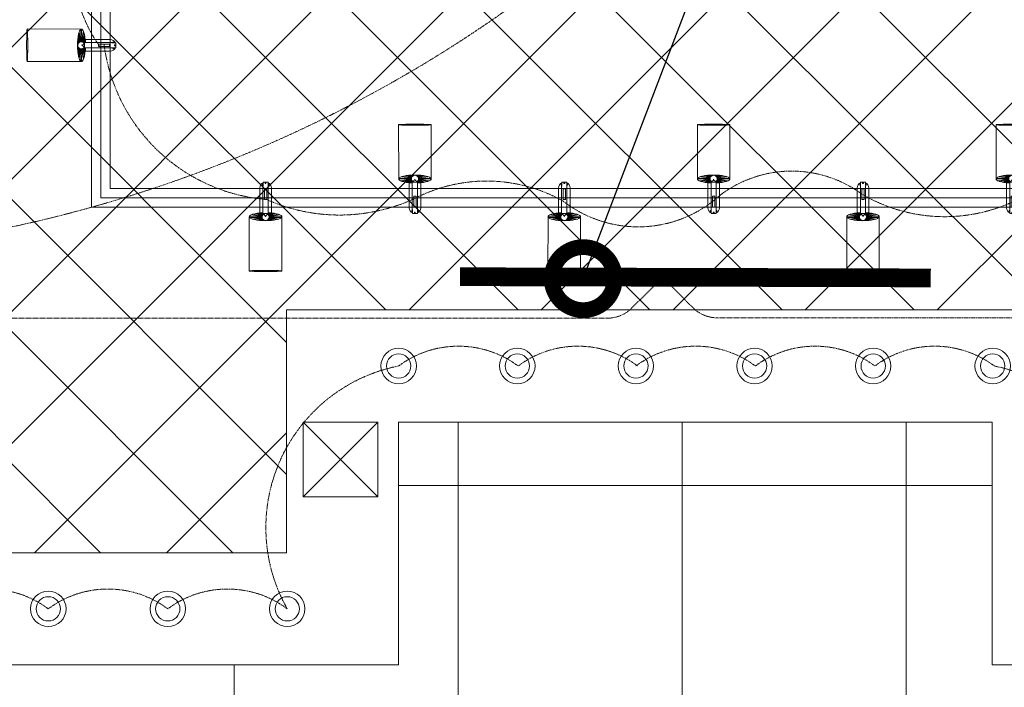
# Model space of a CAD drawing. Header units: millimetres. Extents: x 48523 to 84492, y -23473 to 14877.
# Tile 5 of 69: x 53231 to 55868, y 2910 to 4697. Entities that reach past the tile are written whole.
import ezdxf
from ezdxf import colors
from ezdxf.entities.mleader import LeaderData, LeaderLine
from ezdxf.math import Vec2, Vec3

# ---------------------------------------------------------------- set-up
doc = ezdxf.new("R2010")
doc.units = ezdxf.units.MM
doc.header["$MEASUREMENT"] = 0
doc.linetypes.add('HIDDENX2', pattern=[0.75, 0.5, -0.25])
doc.layers.get('0').update_dxf_attribs({"lineweight": 5})
doc.layers.add('A-LIGHT', color=1, linetype='Continuous', lineweight=5)
for name, color, linetype, lineweight, true_color in [('M-MEP-ELLG-CABLE', 7, 'HIDDENX2', 15, 0x055f91), ('M-MEP-ELLG-LIGHT', 5, 'Continuous', 15, 0x0000ff), ('RCP XREF$0$A-CEILING-01', 9, 'Continuous', 0, 0x808080), ('RCP XREF$0$A-CEILING-02', 9, 'Continuous', 0, 0x808080), ('RCP XREF$0$A-EQUIP', 9, 'Continuous', 0, 0x808080), ('RCP XREF$0$A-Wall & Column', 9, 'Continuous', 0, 0x808080), ('RCP XREF$0$XR-CP-DS$0$A-DOWN LIG', 9, 'Continuous', 0, 0x808080)]:
    doc.layers.add(name, color=color, linetype=linetype, lineweight=lineweight, true_color=true_color)
doc.layers.add('T-Tags', color=7, linetype='Continuous')
doc.styles.add('SSP_Note', font='romans.shx', dxfattribs={"width": 0.8})

# ---------------------------------------------------------------- blocks, each defined once
blk = doc.blocks.new('RCP XREF')
at = {"layer": 'RCP XREF$0$A-CEILING-01', "color": 8, "linetype": 'Continuous', "lineweight": 0, "true_color": 0x808080}
for p, q in [((2209.3, 3270), (12319.3, 13380)), ((2562.9, 3270), (12672.9, 13380)), ((2916.4, 3270), (13026.4, 13380)), ((4273.6, 3920), (13733.6, 13380)), ((4980.7, 3920), (14440.7, 13380)), ((5334.2, 3920), (14794.2, 13380)), ((5687.8, 3920), (15147.8, 13380)), ((1855.8, 3270), (11865.8, 13280)), ((4627.1, 3920), (11820.1, 11113)), ((6983, 3270), (200, 10053)), ((5979.5, 3920), (200, 9699.5)), ((5625.9, 3920), (200, 9345.9)), ((5272.4, 3920), (200, 8992.4)), ((4918.8, 3920), (200, 8638.8)), ((4565.3, 3920), (200, 8285.3)), ((4211.7, 3920), (200, 7931.7)), ((3945, 3833.2), (200, 7578.2)), ((3945, 3479.6), (200, 7224.6)), ((3801.1, 3270), (200, 6871.1)), ((3447.5, 3270), (200, 6517.5)), ((3270, 3270), (5890, 5890)), ((3623.6, 3270), (3945, 3591.4))]:
    blk.add_line(p, q, dxfattribs=at)
at = {"layer": 'RCP XREF$0$A-CEILING-01', "color": 8, "lineweight": 0, "true_color": 0x808080}
for p, q in [((3945, 3270), (3945, 3920)), ((3945, 3920), (6135, 3920)), ((4245, 2970), (4245, 3620)), ((4245, 3620), (5835, 3620)), ((5835, 3620), (5835, 2970)), ((200, 3270), (3945, 3270)), ((200, 2970), (4245, 2970)), ((5835, 2970), (9805, 2970))]:
    blk.add_line(p, q, dxfattribs=at)
at = {"layer": 'RCP XREF$0$A-CEILING-02', "color": 8, "linetype": 'Continuous', "lineweight": 0, "true_color": 0x808080}
for p, q in [((4405, 1050), (4405, 3620)), ((5005, 1050), (5005, 3620)), ((5605, 1050), (5605, 3620)), ((4245, 3450), (5835, 3450)), ((3805, 1050), (3805, 2970))]:
    blk.add_line(p, q, dxfattribs=at)
at = {"layer": 'RCP XREF$0$A-EQUIP', "color": 8, "lineweight": 0, "true_color": 0x808080}
for p, q in [((4172, 3602), (4008, 3438)), ((4008, 3602), (4172, 3438))]:
    blk.add_line(p, q, dxfattribs=at)
at = {"layer": 'RCP XREF$0$A-Wall & Column', "color": 8, "lineweight": 0, "true_color": 0x808080}
for p, q in [((4190, 3420), (3990, 3620)), ((3990, 3420), (4190, 3620)), ((3990, 3420), (3990, 3620)), ((3990, 3620), (4190, 3620)), ((4190, 3620), (3990, 3620)), ((3990, 3620), (3990, 3420)), ((4190, 3620), (4190, 3420)), ((4190, 3420), (4190, 3620)), ((4190, 3420), (3990, 3420)), ((3990, 3420), (4190, 3420))]:
    blk.add_line(p, q, dxfattribs=at)
at = {"layer": 'RCP XREF$0$XR-CP-DS$0$A-DOWN LIG', "color": 8, "lineweight": 0, "true_color": 0x808080}
for p, q in [((6135, 3920), (3945, 3920)), ((3945, 3920), (3945, 3270)), ((4245, 2970), (4245, 3620)), ((4245, 3620), (5835, 3620)), ((5835, 3620), (5835, 2970)), ((3945, 3270), (650, 3270)), ((650, 2970), (4245, 2970)), ((5835, 2970), (9805, 2970))]:
    blk.add_line(p, q, dxfattribs=at)
blk = doc.blocks.new('track-L-1')
at = {"color": 0, "linetype": 'Continuous', "lineweight": 13}
for p, q in [((-1.8, 9.3), (-7, 34.5)), ((0, 9.4), (-5.8, 37.6)), ((0, 9.4), (-0.6, 43.4)), ((-0.5, 43.4), (144.7, 43.5)), ((1.8, 9.3), (1.2, 42.9)), ((1.8, 9.3), (5.7, 35.2)), ((3.5, 8.8), (6.9, 31.2)), ((-93, -5.8), (-93, 5.7)), ((-93, 1), (-89, 1)), ((-83, 6.7), (-92, 6.7)), ((-91.9, -1.2), (-91.9, 1)), ((-90.5, 6.7), (-90.5, 8.3)), ((-90.5, 8.3), (-85, 8.3)), ((-90.5, 6.9), (-85, 6.9)), ((-89, -1.2), (-89, 1)), ((-85, 6.7), (-85, 8.3)), ((-83, 6.9), (-83, 5.7)), ((-10, 6.9), (-83, 6.9)), ((-11, 15.4), (-77.5, 15.4)), ((-75.5, 2.9), (-75.5, -3.1)), ((-75.5, 2.9), (-46.4, 2.9)), ((-46.6, 2.9), (-46.6, -3.1)), ((-46.4, -3.1), (-46.4, 2.9)), ((-11, 6.9), (-11, 15.4)), ((-6.5, 6.9), (-10.8, 11.2)), ((-5.1, 8), (-10.6, 13.5)), ((-5.1, 7.9), (-10.4, 15.8)), ((-3.5, 8.8), (-10.1, 18.5)), ((-3.5, 8.8), (-9.6, 22.8)), ((-1.8, 9.3), (-9, 26)), ((-9, -6.1), (-9, 5.9)), ((-6.5, 3.9), (-9, 3.9)), ((3.5, 8.8), (8.5, 22.7)), ((5.1, 8), (9, 18.9)), ((5.1, 8), (9.4, 15.5)), ((6.5, 7), (9.6, 12.4)), ((6.5, 6.9), (9.7, 10.9)), ((7.7, 5.7), (9.9, 8.3)), ((-93, -1.2), (-89, -1.2)), ((-92, -6.8), (-83, -6.8)), ((-90.5, -8.5), (-90.5, -6.8)), ((-90.5, -7.1), (-85, -7.1)), ((-90.5, -8.5), (-85, -8.5)), ((-85, -8.5), (-85, -6.8)), ((-83, -7.1), (-83, -5.8)), ((-83, -7.1), (-10, -7.1)), ((-77.5, -15.6), (-11, -15.6)), ((-75.5, -3.1), (-46.4, -3.1)), ((-11, -15.6), (-11, -7.1)), ((-6.5, -7), (-10.8, -11.3)), ((-5.1, -8.1), (-10.6, -13.6)), ((-5.1, -8.1), (-10.4, -15.9)), ((-3.5, -8.9), (-10.1, -18.6)), ((-3.5, -8.9), (-9.6, -22.9)), ((-6.5, -4.1), (-9, -4.1)), ((-1.8, -9.4), (-9, -26.1)), ((-1.8, -9.4), (-7, -34.6)), ((0, -9.6), (-5.8, -37.7)), ((0, -9.6), (-0.6, -43.6)), ((1.8, -9.4), (1.2, -43)), ((1.8, -9.4), (5.7, -35.3)), ((3.5, -8.9), (6.9, -31.3)), ((3.5, -8.9), (8.5, -22.8)), ((5.1, -8.1), (9, -19.1)), ((5.1, -8.1), (9.4, -15.6)), ((6.5, -7.1), (9.6, -12.5)), ((6.5, -7.1), (9.7, -11)), ((7.7, -5.8), (9.9, -8.4)), ((-0.5, -43.6), (144.7, -43.5))]:
    blk.add_line(p, q, dxfattribs=at)
for centre, radius, start, end in [((-92, 5.7), 1, 90.0041, 180.0041), ((-77.5, -0.1), 15.5, 90.0041, 154.188), ((-10, 5.9), 1, 0.0041, 90.0041), ((0, -0.1), 9.5, 205.0436, 154.9646), ((2, 9.9), 10.4, 214.9292, 253.0242), ((-92, -5.8), 1, 180.0041, 270.0041), ((-77.5, -0.1), 15.5, 205.8202, 270.0041), ((-10, -6.1), 1, 270.0041, 0.0041), ((2, -10), 10.4, 106.984, 145.0789)]:
    blk.add_arc(centre, radius, start, end, dxfattribs=at)
for centre, ratio, start_param, end_param in [((-0.5, -0.1), 0.243873, -1.409174, 4.550767), ((144.7, 0), 0.034014, -1.570796, 4.712389)]:
    blk.add_ellipse(centre, major_axis=(0, -43.5), ratio=ratio, start_param=start_param, end_param=end_param, dxfattribs=at)
blk = doc.blocks.new('A$Ce144d348')
at = {"layer": 'M-MEP-ELLG-LIGHT', "color": 252}
blk.add_lwpolyline([(3223, -5724), (3273, -5724), (3273, -9235), (8919.9, -9235), (13625, -4529.9), (13625, -356.4), (13675, -356.4), (13675, -4550.7), (8940.7, -9285), (3223, -9285)], close=True, dxfattribs=at)
blk.add_lwpolyline([(3248, -5724), (3248, -9260), (8930.3, -9260), (13650, -4540.3), (13650, -356.4)], dxfattribs=at)
at = {"layer": 'M-MEP-ELLG-LIGHT', "color": 1, "true_color": 0xff0000, "xscale": -1}
blk.add_blockref('track-L-1', (3195.5, -8851.5), dxfattribs=at)
at = {"layer": 'M-MEP-ELLG-LIGHT', "color": 1, "true_color": 0xff0000, "rotation": 90}
for p in [(4089.1, -9209), (4889.1, -9209), (5689.1, -9209)]:
    blk.add_blockref('track-L-1', p, dxfattribs=at)
at = {"layer": 'M-MEP-ELLG-LIGHT', "color": 1, "true_color": 0xff0000, "xscale": -1, "rotation": 90}
for p in [(3689.1, -9311), (4489.1, -9311), (5289.1, -9311)]:
    blk.add_blockref('track-L-1', p, dxfattribs=at)
blk = doc.blocks.new('LIGHT-DOWNLIGHT')
at = {"layer": 'M-MEP-ELLG-LIGHT', "color": 1, "true_color": 0xff0000}
for radius in [47.5, 32.5]:
    blk.add_circle((0, 0), radius, dxfattribs=at)
blk = doc.blocks.new('A$C137d50fb')
at = {"layer": 'M-MEP-ELLG-LIGHT', "color": 1, "true_color": 0xff0000}
for p in [(4045.7, -9710), (4363.4, -9710), (4681.1, -9710), (4998.9, -9710), (5316.6, -9710), (5636.6, -9710), (3107.3, -10360), (3427.3, -10360), (3747.3, -10360)]:
    blk.add_blockref('LIGHT-DOWNLIGHT', p, dxfattribs=at)
blk = doc.blocks.new('_DotSmall')
at = {"color": 0, "linetype": 'ByBlock', "const_width": 0.5}
blk.add_lwpolyline([(-0.0625, 0, 1), (0.0625, 0, 1)], format="xyb", close=True, dxfattribs=at)

msp = doc.modelspace()

# ---------------------------------------------------------------- linework, layer by layer
at = {"layer": 'M-MEP-ELLG-CABLE', "color": 1, "ltscale": 5, "true_color": 0xff0000}
msp.add_lwpolyline([(52236.6, 3354.9), (52353.7, 3472, -0.198912), (52417.4, 3498.3), (53022.8, 3498.3, 0.414214), (53112.8, 3588.3), (53112.8, 3808.1, -0.414214), (53202.8, 3898.1), (54805.8, 3898.1, 0.198912), (54869.4, 3924.5), (54952.5, 4007.5), (55034.5, 3925.4, 0.198912), (55098.2, 3899), (57412.7, 3899, -0.414214), (57502.7, 3809), (57502.7, 3497.2, 0.198912), (57529.1, 3433.5), (57610, 3352.6), (57688.8, 3431.4, 0.198912), (57715.1, 3495), (57715.1, 3555.1, -0.414214), (57805.1, 3645.1), (59203.9, 3645.1, 0.201727), (59268.2, 3672.1), (62467.1, 6941.1, -0.201727)], format="xyb", dxfattribs=at)
for centre, radius, start, end in [((52455.7, 7662.6), 3600.1, 253.6282, 323.7128), ((53740.1, 4838.9), 364.1, 148.0836, 216.6723), ((53931.2, 4692.6), 478.6, 187.3382, 265.3246), ((55298.4, 3974.4), 317.2, 53.7088, 132.0099), ((54481, 3846), 419, 60.6403, 116.7965), ((54087.1, 4654.3), 480.3, 246.0467, 295.2675), ((55708.2, 4608.1), 438.5, 239.567, 294.7989), ((54887.1, 4469.4), 327, 232.1581, 307.5104), ((54405.7, 3555.1), 267.9, 53.326, 126.674), ((54725.7, 3555.1), 267.9, 53.326, 126.674), ((55041.1, 3555.1), 267.9, 53.326, 126.674), ((55361.1, 3555.1), 267.9, 53.326, 126.674), ((55681.1, 3555.1), 267.9, 53.326, 126.674), ((54331, 3337.3), 441, 101.155, 209.5233), ((55750, 3337.4), 442.1, 330.5496, 78.1047), ((53147.3, 2905.1), 267.9, 53.326, 126.674), ((53467.3, 2905.1), 267.9, 53.326, 126.674), ((53787.3, 2905.1), 267.9, 53.326, 126.674)]:
    msp.add_arc(centre, radius, start, end, dxfattribs=at)
at = {"layer": 'M-MEP-ELLG-LIGHT', "color": 6, "linetype": 'HIDDENX2', "ltscale": 5, "true_color": 0xff00ff, "const_width": 50}
msp.add_lwpolyline([(55670.9, 4005.7), (54410.1, 4008.9)], dxfattribs=at)

# ---------------------------------------------------------------- block references
msp.add_blockref('RCP XREF', (50000, 0))
at = {"layer": 'A-LIGHT', "color": 1}
for name in ['A$Ce144d348', 'A$C137d50fb']:
    msp.add_blockref(name, (50200, 13480), dxfattribs=at)

# ---------------------------------------------------------------- leaders
at = {"layer": 'T-Tags'}
ml = msp.add_multileader_mtext('Standard', dxfattribs=at)
ml.set_content('INDICATIVE LOCATION \\POF LIT SIGNAGE-05 (SG05)-REF:04DE-434     ', color=256, style='SSP_Note')
ml.set_leader_properties()
ml.set_arrow_properties(name='DOTSMALL')
ml.build(insert=Vec2(0, 0))
ml.multileader.update_dxf_attribs({"dogleg_length": 1.76, "arrow_head_size": 337.5, "scale": 1.5})
ctx = ml.context
ctx.base_point, ctx.scale, ctx.char_height, ctx.arrow_head_size, ctx.landing_gap_size, ctx.plane_origin = Vec3(55338.3, 5050.2), 1.5, 135, 337.5, 0, Vec3(46842.7, 2204.8)
ctx.text_align_type = 2
notes = []
notes.append((ctx, [(0, (1, 1, 0), (55139.8, 5050.2), (1, 0), 198.4, [(0, [(54740, 4003.8)], 0, [])])]))
ctx.mtext.insert, ctx.mtext.width, ctx.mtext.defined_height, ctx.mtext.alignment, ctx.mtext.flow_direction = Vec3(57205.1, 5140.2), 2626.202, 892.1, 3, 5
ml = msp.add_multileader_mtext('Standard', dxfattribs=at)
ml.set_content('INDICATIVE LOCATION \\POF LIT SIGNAGE-04 \\P(SG04)-REF:04DE-434   ', color=256, style='SSP_Note')
ml.set_leader_properties()
ml.set_arrow_properties(name='DOTSMALL')
ml.build(insert=Vec2(0, 0))
ml.multileader.update_dxf_attribs({"dogleg_length": 1.76, "arrow_head_size": 337.5, "scale": 1.5})
ctx = ml.context
ctx.base_point, ctx.scale, ctx.char_height, ctx.arrow_head_size, ctx.landing_gap_size, ctx.plane_origin = Vec3(54817.6, 2634.5), 1.5, 135, 337.5, 0, Vec3(49511, 2204.8)
ctx.text_align_type = 2
notes.append((ctx, [(1, (1, 1, 0), (57223.4, 2634.5), (-1, 0), 539, [(0, [(57408.3, 3352)], 0, [])])]))
ctx.mtext.insert, ctx.mtext.width, ctx.mtext.defined_height, ctx.mtext.alignment, ctx.mtext.flow_direction = Vec3(56684.4, 2724.5), 2626.202, 892.1, 3, 5
for ctx, leaders in notes:
    for number, flags, end, landing, length, lines in leaders:
        leader = LeaderData()
        leader.index, (leader.has_last_leader_line, leader.has_dogleg_vector, leader.attachment_direction) = number, flags
        leader.last_leader_point, leader.dogleg_vector, leader.dogleg_length = Vec3(end), Vec3(landing), length
        for number, points, colour, breaks in lines:
            line = LeaderLine()
            line.index, line.vertices, line.color, line.breaks = number, Vec3.list(points), colors.encode_raw_color(colour), breaks
            leader.lines.append(line)
        ctx.leaders.append(leader)

doc.saveas('drawing.dxf')
